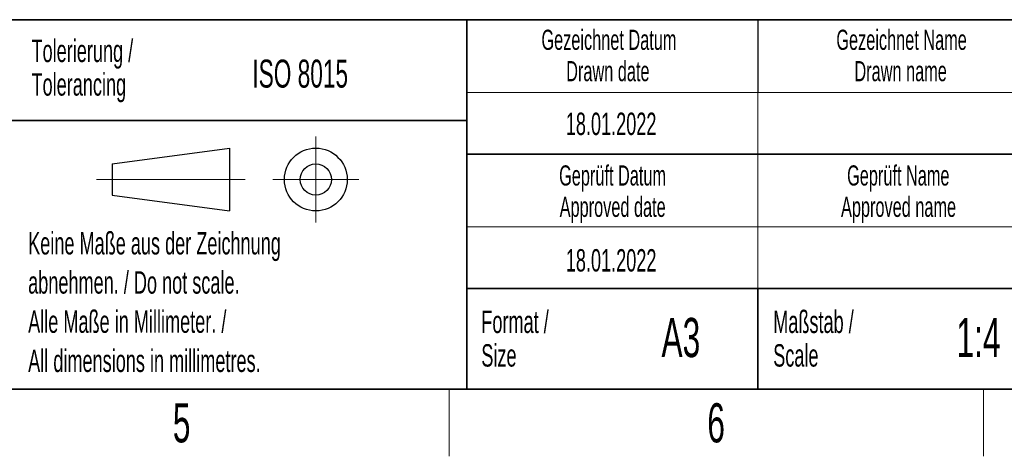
# Model space of a CAD drawing. Header units: millimetres. Extents: x 5 to 418, y 2 to 292.
# Tile 19 of 43: x 226 to 314, y 6 to 45. Entities that reach past the tile are written whole.
import ezdxf

# ---------------------------------------------------------------- set-up
doc = ezdxf.new("R2010")
doc.units = ezdxf.units.MM
doc.layers.add('SLD-0', color=7, linetype='Continuous')
doc.styles.add('SLDTEXTSTYLE0', font='TXT', dxfattribs={"width": 0.605})

msp = doc.modelspace()

# ---------------------------------------------------------------- linework, layer by layer
at = {"layer": 'SLD-0', "lineweight": 35}
for p, q in [((225.6167, 45), (266.3305, 45)), ((266.3305, 12), (266.3305, 45)), ((266.3305, 45), (266.3305, 12)), ((318, 45), (266.3305, 45)), ((225.6167, 36), (266.3305, 36)), ((266.3305, 33), (318, 33)), ((266.3305, 21), (318, 21)), ((292.3305, 21), (292.3305, 12)), ((26, 12), (408, 12)), ((225.6167, 12), (266.3305, 12)), ((266.3305, 12), (318, 12))]:
    msp.add_line(p, q, dxfattribs=at)
at = {"layer": 'SLD-0'}
msp.add_line((292.3305, 45), (292.3305, 38.5), dxfattribs=at)
at = {"layer": 'SLD-0', "lineweight": 18}
for p, q in [((266.3305, 38.5), (318, 38.5)), ((292.3305, 38.5), (292.3305, 33)), ((252.8396, 34.5746), (252.8396, 26.8746)), ((292.3305, 33), (292.3305, 26.5)), ((233.2396, 30.7246), (246.5396, 30.7246)), ((248.9896, 30.7246), (256.6896, 30.7246)), ((266.3305, 26.5), (318, 26.5)), ((292.3305, 26.5), (292.3305, 21)), ((264.75, 6), (264.75, 12)), ((312.5, 6), (312.5, 12))]:
    msp.add_line(p, q, dxfattribs=at)
at = {"layer": 'SLD-0', "lineweight": 25}
for p, q in [((234.6396, 32.1246), (245.1396, 33.5246)), ((245.1396, 33.5246), (245.1396, 27.9246)), ((234.6396, 32.1246), (234.6396, 29.3246)), ((234.6396, 29.3246), (245.1396, 27.9246))]:
    msp.add_line(p, q, dxfattribs=at)
for radius in [2.8, 1.4]:
    msp.add_circle((252.8396, 30.7246), radius, dxfattribs=at)

# ---------------------------------------------------------------- texts
at = {"layer": 'SLD-0', "style": 'SLDTEXTSTYLE0'}
for s, insert, char_height, attachment_point in [('Gezeichnet Datum', (279.0254, 44.1039), 1.8, 2), ('Gezeichnet Name', (305.1708, 44.1039), 1.8, 2), ('Tolerierung /', (227.4391, 43.2172), 2, 1), ('ISO 8015', (247.1716, 41.4342), 2.5, 1), ('Drawn date', (278.9303, 41.3039), 1.8, 2), ('Drawn name', (305.0871, 41.3039), 1.8, 2), ('Tolerancing', (227.4391, 40.2172), 2, 1), ('18.01.2022', (279.2203, 36.699), 2, 2), ('Geprüft Datum', (279.3494, 31.9851), 1.8, 2), ('Geprüft Name', (304.8762, 31.9851), 1.8, 2), ('Approved date', (279.362, 29.1851), 1.8, 2), ('Approved name', (304.9003, 29.1851), 1.8, 2), ('Keine Maße aus der Zeichnung', (227.1404, 26.0307), 2, 1), ('18.01.2022', (279.2203, 24.5049), 2, 2), ('abnehmen. / Do not scale.', (227.1404, 22.5307), 2, 1), ('Alle Maße in Millimeter. /', (227.1404, 19.0307), 2, 1), ('Format /', (267.6251, 19.0116), 2, 1), ('Maßstab /', (293.7029, 19.0116), 2, 1), ('A3', (285.4515, 18.3609), 3.5, 2), ('1:4', (312.0403, 18.3609), 3.5, 2), ('Size', (267.6251, 16.0116), 2, 1), ('Scale', (293.7029, 16.0116), 2, 1), ('All dimensions in millimetres.', (227.1404, 15.5307), 2, 1), ('5', (240.8527, 10.743), 3.5, 2), ('6', (288.6027, 10.743), 3.5, 2)]:
    msp.add_mtext(s, dxfattribs=dict(at, insert=insert, char_height=char_height, attachment_point=attachment_point))

doc.saveas('drawing.dxf')
